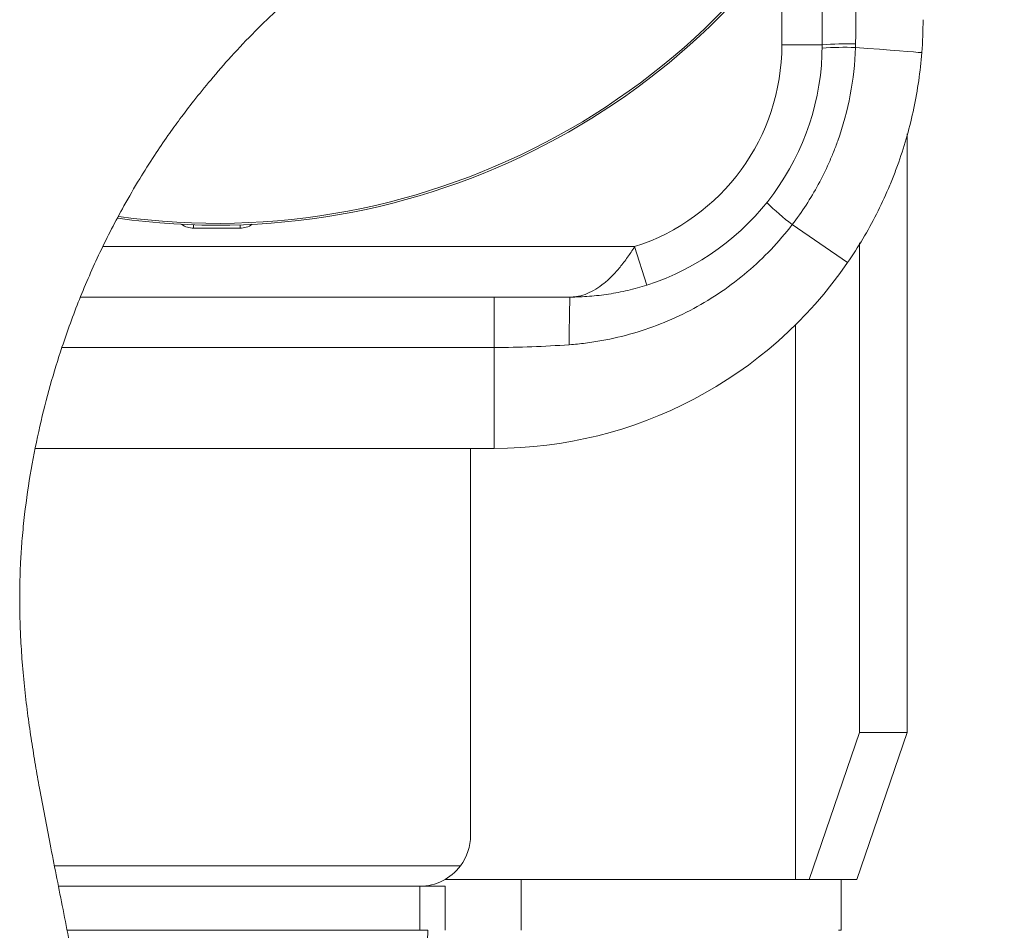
# Model space of a CAD drawing. Header units: millimetres. Extents: x 647 to 1402, y 657 to 2624.
# Tile 3 of 7: x 985 to 1181, y 1440 to 1621. Entities that reach past the tile are written whole.
import ezdxf

# ---------------------------------------------------------------- set-up
doc = ezdxf.new("R2010")
doc.units = ezdxf.units.MM

msp = doc.modelspace()

# ---------------------------------------------------------------- linework, layer by layer
at = {"color": 7, "linetype": 'Continuous', "lineweight": 15}
for p, q in [((1144.86, 1647.15), (1144.86, 1615.61)), ((1136.84, 1615.61), (1144.86, 1615.61)), ((1161.78, 1478.88), (1161.78, 1597.95)), ((1029.11, 1579.16), (1019.89, 1579.16)), ((1138.91, 1579.88), (1149.91, 1572.31)), ((1152.3, 1478.88), (1152.3, 1576.22)), ((1110, 1567.85), (1107.55, 1575.49)), ((1094.71, 1565.46), (997.38, 1565.46)), ((1079.67, 1565.46), (1079.67, 1555.43)), ((1139.53, 1559.92), (1139.53, 1449.62)), ((1139.53, 1449.62), (1139.53, 1559.92)), ((1079.67, 1555.43), (1079.67, 1535.37)), ((1079.67, 1535.37), (988.43, 1535.37)), ((1074.95, 1458.4), (1074.95, 1535.37)), ((1152.3, 1478.88), (1142.29, 1449.62)), ((1161.78, 1478.88), (1151.77, 1449.62)), ((1161.78, 1478.88), (1152.3, 1478.88)), ((992.2, 1452.35), (1072.93, 1452.35)), ((1085.04, 1449.62), (1069.82, 1449.62)), ((1085.04, 1439.53), (1085.04, 1449.62)), ((1148.61, 1449.62), (1085.04, 1449.62)), ((1148.61, 1439.53), (1148.61, 1449.62)), ((1151.77, 1449.62), (1148.61, 1449.62)), ((993, 1448.31), (1064.86, 1448.31)), ((1064.86, 1439.53), (1064.86, 1448.31)), ((1064.86, 1448.31), (1069.91, 1448.31)), ((1069.91, 1448.31), (1069.91, 1439.53)), ((1066.44, 1439.53), (994.73, 1439.53)), ((1066.44, 1439.53), (1061.67, 1229.6)), ((1148.61, 1439.53), (1148.1, 1439.53))]:
    msp.add_line(p, q, dxfattribs=at)
at = {"color": 8, "linetype": 'Continuous', "lineweight": 15}
for p, q in [((1136.84, 1615.61), (1136.84, 1635.42)), ((1019.89, 1579.83), (1019.89, 1579.16)), ((1029.11, 1579.83), (1029.11, 1579.16)), ((1001.85, 1575.49), (1107.55, 1575.49)), ((993.68, 1555.43), (1079.67, 1555.43))]:
    msp.add_line(p, q, dxfattribs=at)
at = {"color": 7, "linetype": 'Continuous', "lineweight": 15, "flags": 128}
msp.add_lwpolyline([(1151.48, 1615.1), (1153.96, 1614.91), (1156.28, 1614.73), (1158.38, 1614.56), (1160.22, 1614.42), (1161.78, 1614.3), (1163.03, 1614.2), (1163.93, 1614.13), (1164.48, 1614.08), (1164.67, 1614.07)], dxfattribs=at)
at = {"color": 7, "linetype": 'Continuous', "lineweight": 15}
for centre, radius, start, end in [((1024.5, 1720.92), 140.79, 262.0344, 335.596), ((1024.5, 1720.92), 141.17, 261.9706, 333.0341), ((1094.71, 1615.61), 42.13, 287.7528, 0), ((1094.71, 1615.61), 50.15, 287.7528, 0), ((1150.19, 1555.54), 60.3, 88.7598, 95.0739), ((1149.38, 1552.33), 62.8, 88.0831, 94.1294), ((1172.5, 1623.91), 55.38, 225.731, 232.6557), ((1079.67, 1620.62), 85.25, 270, 325.4788), ((1275.7, 1558.27), 181.13, 177.7247, 180.7219), ((1064.86, 1458.4), 10.09, 323.1301, 0), ((1064.86, 1458.4), 10.09, 270, 323.1301)]:
    msp.add_arc(centre, radius, start, end, dxfattribs=at)
at = {"color": 8, "linetype": 'Continuous', "lineweight": 15}
for centre, major_axis, start_param, end_param in [((1020.25, 1595.21), (0.49, 16.05), 2.846205, 3.156715), ((1028.75, 1595.21), (-0.49, 16.05), 3.12647, 3.436981)]:
    msp.add_ellipse(centre, major_axis=major_axis, ratio=0.499828, start_param=start_param, end_param=end_param, dxfattribs=at)
at = {"color": 7, "linetype": 'Continuous', "lineweight": 15}
for points, knots in [([(1402.29, 901.11), (1400.71, 901.92), (1396.26, 904.23), (1389.37, 907.92), (1381.97, 911.96), (1375.73, 915.44), (1370.62, 918.34), (1366.82, 920.52), (1364.17, 922.06), (1362.52, 923.02), (1361.4, 923.68), (1360.49, 924.2), (1359.54, 924.77), (1357.84, 925.77), (1355.19, 927.34), (1351.39, 929.62), (1346.8, 932.4), (1341.44, 935.69), (1328.25, 943.94), (1307.83, 957.34), (1287.05, 972.11), (1272.78, 982.81), (1264.96, 988.82), (1257.93, 994.35), (1252.28, 998.88), (1247.9, 1002.46), (1244.61, 1005.17), (1241.87, 1007.45), (1238.9, 1009.94), (1235.31, 1012.99), (1230.76, 1016.89), (1225.55, 1021.45), (1219.62, 1026.73), (1212.98, 1032.76), (1205.82, 1039.42), (1198.2, 1046.7), (1190.22, 1054.55), (1181.99, 1062.9), (1173.73, 1071.54), (1165.64, 1080.3), (1157.72, 1089.15), (1149.99, 1098.09), (1142.68, 1106.82), (1135.8, 1115.31), (1129.32, 1123.56), (1122.98, 1131.86), (1116.79, 1140.23), (1110.75, 1148.65), (1104.99, 1156.93), (1099.77, 1164.68), (1095.27, 1171.55), (1091.55, 1177.36), (1088.54, 1182.16), (1086.32, 1185.76), (1084.77, 1188.3), (1083.55, 1190.33), (1082.13, 1192.68), (1080.2, 1195.94), (1077.72, 1200.17), (1074.9, 1205.09), (1071.93, 1210.38), (1068.92, 1215.85), (1065.89, 1221.49), (1062.84, 1227.3), (1058.12, 1236.52), (1051.8, 1249.47), (1044.08, 1266.51), (1036.53, 1284.61), (1030.8, 1299.69), (1026.67, 1311.39), (1023.97, 1319.37), (1021.38, 1327.42), (1019.01, 1335.15), (1016.97, 1342.12), (1015.3, 1348.01), (1014, 1352.79), (1013.09, 1356.19), (1012.48, 1358.5), (1012.01, 1360.3), (1011.44, 1362.5), (1010.69, 1365.45), (1009.76, 1369.16), (1008.67, 1373.62), (1007.49, 1378.58), (1006.29, 1383.74), (1004.66, 1390.9), (1002.76, 1399.63), (1000.68, 1409.58), (999.1, 1417.34), (997.94, 1423.2), (997.04, 1427.77), (996.07, 1432.7), (994.96, 1438.32), (993.38, 1446.41), (991.41, 1456.32), (989.61, 1465.61), (988.41, 1472.42), (987.64, 1477.2), (986.92, 1482.21), (986.28, 1487.46), (985.79, 1492.73), (985.48, 1497.59), (985.34, 1501.59), (985.3, 1504.67), (985.3, 1507.31), (985.36, 1510.12), (985.5, 1513.55), (985.79, 1517.66), (986.4, 1523.62), (987.49, 1531.1), (989.21, 1539.68), (991.28, 1547.79), (993.86, 1556.22), (997.1, 1565.07), (1001.19, 1574.46), (1005.29, 1582.41), (1009.01, 1588.78), (1011.94, 1593.44), (1014.64, 1597.4), (1017.24, 1601.01), (1020.06, 1604.71), (1023.45, 1608.86), (1027.48, 1613.52), (1031.99, 1618.28), (1036.66, 1622.75), (1040.89, 1626.52), (1044.6, 1629.64), (1047.76, 1632.22), (1049.8, 1633.86), (1050.79, 1634.62), (1050.81, 1634.64)], [0, 0, 0, 0, 0.005796, 0.016327, 0.025473, 0.033237, 0.039613, 0.044596, 0.047528, 0.049594, 0.050796, 0.051786, 0.052994, 0.05442, 0.058216, 0.063022, 0.068845, 0.075692, 0.083522, 0.119499, 0.155248, 0.166559, 0.177618, 0.187377, 0.195693, 0.201211, 0.20583, 0.20955, 0.21285, 0.218457, 0.224881, 0.232392, 0.24102, 0.250764, 0.261626, 0.272866, 0.285094, 0.298085, 0.311086, 0.324035, 0.33693, 0.349772, 0.362559, 0.373994, 0.385383, 0.396726, 0.408023, 0.419273, 0.430475, 0.440889, 0.449729, 0.457221, 0.463366, 0.468165, 0.470993, 0.473072, 0.475874, 0.479951, 0.485424, 0.491826, 0.498422, 0.505196, 0.512149, 0.519279, 0.526587, 0.545878, 0.566224, 0.587524, 0.609778, 0.618782, 0.627934, 0.637233, 0.646346, 0.654262, 0.66091, 0.666293, 0.670409, 0.672376, 0.674052, 0.676479, 0.679785, 0.68397, 0.688937, 0.694722, 0.700587, 0.706211, 0.718635, 0.729692, 0.739345, 0.744444, 0.749183, 0.754589, 0.760847, 0.767919, 0.781562, 0.793984, 0.79903, 0.80434, 0.809907, 0.815729, 0.821797, 0.827327, 0.83179, 0.834954, 0.837446, 0.840466, 0.84421, 0.848692, 0.853924, 0.863802, 0.873322, 0.882409, 0.891054, 0.902034, 0.913115, 0.924407, 0.931145, 0.93715, 0.942343, 0.946798, 0.951743, 0.957618, 0.964449, 0.972104, 0.97939, 0.986052, 0.991125, 0.995748, 0.999905, 1, 1, 1, 1]), ([(1151.48, 1615.1), (1151.38, 1611.91), (1151.03, 1608.76), (1149.85, 1602.58), (1149.03, 1599.53), (1147.7, 1595.78), (1147.41, 1595.04), (1146.82, 1593.56), (1146.51, 1592.83), (1145.54, 1590.65), (1144.84, 1589.23), (1142.57, 1585.07), (1140.85, 1582.41), (1138.91, 1579.88)], [0, 0, 0, 0, 0.25, 0.25, 0.5, 0.5, 0.5625, 0.5625, 0.625, 0.625, 0.75, 0.75, 1, 1, 1, 1]), ([(1164.67, 1614.07), (1164.38, 1610.32), (1163.85, 1606.63), (1162.31, 1599.37), (1161.31, 1595.79), (1159.76, 1591.39), (1159.43, 1590.51), (1158.75, 1588.77), (1158.39, 1587.9), (1157.29, 1585.31), (1156.49, 1583.62), (1153.95, 1578.62), (1152.04, 1575.41), (1149.91, 1572.31)], [0, 0, 0, 0, 0.25, 0.25, 0.5, 0.5, 0.5625, 0.5625, 0.625, 0.625, 0.75, 0.75, 1, 1, 1, 1]), ([(1138.91, 1579.88), (1137.58, 1578.15), (1136.18, 1576.5), (1133.2, 1573.36), (1131.62, 1571.87), (1126.65, 1567.65), (1123.1, 1565.23), (1117.42, 1562.16), (1115.46, 1561.24), (1111.44, 1559.59), (1109.4, 1558.88), (1105.26, 1557.68), (1103.16, 1557.18), (1099.97, 1556.61), (1098.9, 1556.45), (1096.75, 1556.17), (1095.67, 1556.06), (1094.58, 1555.99)], [0, 0, 0, 0, 0.125, 0.125, 0.25, 0.25, 0.5, 0.5, 0.625, 0.625, 0.75, 0.75, 0.875, 0.875, 0.9375, 0.9375, 1, 1, 1, 1]), ([(1107.55, 1575.49), (1107.1, 1574.76), (1106.64, 1574.06), (1105.68, 1572.7), (1105.18, 1572.05), (1104.15, 1570.8), (1103.63, 1570.21), (1102.56, 1569.13), (1102.03, 1568.64), (1100.94, 1567.76), (1100.39, 1567.36), (1099.26, 1566.67), (1098.7, 1566.39), (1097.58, 1565.93), (1097.01, 1565.75), (1096.15, 1565.58), (1095.86, 1565.53), (1095.43, 1565.49), (1095.29, 1565.48), (1095, 1565.46), (1094.85, 1565.46), (1094.71, 1565.46)], [0, 0, 0, 0, 0.125, 0.125, 0.25, 0.25, 0.375, 0.375, 0.5, 0.5, 0.625, 0.625, 0.75, 0.75, 0.875, 0.875, 0.9375, 0.9375, 0.96875, 0.96875, 1, 1, 1, 1]), ([(1110, 1567.85), (1108.75, 1567.45), (1107.49, 1567.1), (1105.59, 1566.65), (1104.95, 1566.51), (1103.68, 1566.26), (1103.04, 1566.15), (1101.13, 1565.85), (1099.85, 1565.71), (1097.93, 1565.56), (1097.29, 1565.52), (1096, 1565.47), (1095.35, 1565.46), (1094.71, 1565.46)], [0, 0, 0, 0, 0.25, 0.25, 0.375, 0.375, 0.5, 0.5, 0.75, 0.75, 0.875, 0.875, 1, 1, 1, 1]), ([(1094.58, 1555.99), (1092.1, 1555.8), (1089.61, 1555.66), (1084.64, 1555.48), (1082.15, 1555.43), (1079.67, 1555.43)], [0, 0, 0, 0, 0.5, 0.5, 1, 1, 1, 1])]:
    msp.add_open_spline(points, degree=3, knots=knots, dxfattribs=at)
for points in [[(1151.27, 1632.15), (1151.45, 1628.31), (1151.55, 1624.47), (1151.55, 1620.62)], [(1151.55, 1620.62), (1151.55, 1619.03), (1151.53, 1617.43), (1151.5, 1615.83)], [(1164.92, 1620.62), (1164.92, 1618.44), (1164.84, 1616.25), (1164.67, 1614.07)], [(1151.5, 1615.83), (1151.49, 1615.59), (1151.49, 1615.34), (1151.48, 1615.1)]]:
    msp.add_open_spline(points, degree=3, dxfattribs=at)

doc.saveas('drawing.dxf')
